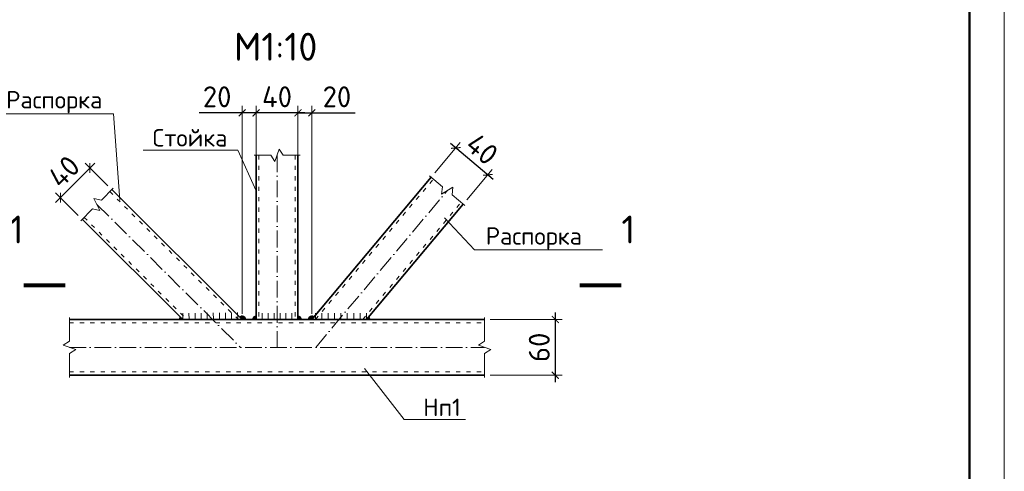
# Model space of a CAD drawing. Header units: millimetres. Extents: x 2842173 to 10151342, y -218675 to 375325.
# Tile 10 of 107: x 2956350 to 2970485, y -146526 to -140050. Entities that reach past the tile are written whole.
import ezdxf
from ezdxf import colors
from ezdxf.entities.mleader import LeaderData, LeaderLine
from ezdxf.enums import TextEntityAlignment as Align
from ezdxf.math import Vec2, Vec3

# ---------------------------------------------------------------- set-up
doc = ezdxf.new("R2010")
doc.units = ezdxf.units.MM
doc.linetypes.add('ACAD_ISO03W100', pattern=[30, 12, -18])
doc.linetypes.add('ACAD_ISO10W100', pattern=[18, 12, -3, 0, -3])
doc.layers.get('Defpoints').update_dxf_attribs({"color": 255})
doc.layers.add('Выноски', color=7, linetype='Continuous')
doc.styles.add('ICOCPEUR', font='isocpeur.ttf')
doc.styles.add('ГОСТ300', font='isocpeur.ttf')
doc.dimstyles.new('ГОСТ 10', dxfattribs={"dimtxt": 300, "dimasz": 100, "dimexe": 100, "dimexo": 80, "dimgap": 80, "dimtad": 1, "dimdec": 0, "dimlfac": 0.1, "dimtxsty": 'ГОСТ300', "dimblk": 'ARCHTICK', "dimcen": 50, "dimdle": 100, "dimadec": 0, "dimazin": 0, "dimtfac": 1, "dimtdec": 0, "dimtmove": 0, "dimatfit": 3, "dimldrblk": 'ARCHTICK', "dimfxl": 200, "dimtfill": 1, "dimlwe": 9, "dimarcsym": 1})

# ---------------------------------------------------------------- blocks, each defined once
blk = doc.blocks.new('*U20')
at = {"lineweight": 9}
blk.add_line((400, 292), (400, -5), dxfattribs=at)
at = {"lineweight": 50}
blk.add_line((395, 287), (395, 0), dxfattribs=at)
blk = doc.blocks.new('_None')
blk = doc.blocks.new('*U279')
at = {"color": 0, "linetype": 'ByBlock', "lineweight": -2}
for p, q in [((-731.1759915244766, 5.821216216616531e-11), (-731.1759915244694, 90.00000000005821)), ((-639.778992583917, 5.093564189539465e-11), (-639.7789925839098, 90.00000000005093)), ((-548.3819936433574, 4.365912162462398e-11), (-548.3819936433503, 90.00000000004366)), ((-456.9849947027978, 3.638260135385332e-11), (-456.9849947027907, 90.00000000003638)), ((-365.5879957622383, 2.910608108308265e-11), (-365.5879957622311, 90.0000000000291)), ((-274.1909968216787, 2.182956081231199e-11), (-274.1909968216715, 90.00000000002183)), ((-182.7939978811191, 1.455304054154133e-11), (-182.793997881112, 90.00000000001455)), ((-91.39699894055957, 7.276520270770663e-12), (-91.39699894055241, 90.00000000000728)), ((0, 0), (7.159788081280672e-12, 90))]:
    blk.add_line(p, q, dxfattribs=at)
blk = doc.blocks.new('*U280')
at = {"color": 0, "linetype": 'ByBlock', "lineweight": -2}
for p, q in [((-599.9999999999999, -4.656872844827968e-10), (-600.0000000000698, 89.99999999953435)), ((-514.2857142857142, -3.99160529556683e-10), (-514.2857142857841, 89.99999999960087)), ((-428.5714285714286, -3.326337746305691e-10), (-428.5714285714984, 89.9999999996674)), ((-342.8571428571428, -2.661070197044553e-10), (-342.8571428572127, 89.99999999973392)), ((-257.1428571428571, -1.995802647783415e-10), (-257.142857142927, 89.99999999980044)), ((-171.4285714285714, -1.330535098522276e-10), (-171.4285714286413, 89.99999999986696)), ((-85.71428571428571, -6.652675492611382e-11), (-85.71428571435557, 89.99999999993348)), ((0, 0), (-6.985860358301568e-11, 90))]:
    blk.add_line(p, q, dxfattribs=at)
blk = doc.blocks.new('*U281')
at = {"color": 0, "linetype": 'ByBlock', "lineweight": -2}
for p, q in [((0, 0), (-0.917153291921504, 89.99532671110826)), ((87.3265887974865, 0.8899558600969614), (86.40943550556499, 90.88528257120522)), ((174.653177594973, 1.779911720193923), (173.7360243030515, 91.77523843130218)), ((261.9797663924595, 2.669867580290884), (261.062613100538, 92.66519429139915)), ((349.306355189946, 3.559823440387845), (348.3892018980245, 93.55515015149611)), ((436.6329439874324, 4.449779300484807), (435.7157906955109, 94.44510601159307)), ((523.9595327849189, 5.339735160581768), (523.0423794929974, 95.33506187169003)), ((611.2861215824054, 6.22969102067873), (610.3689682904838, 96.22501773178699)), ((698.6127103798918, 7.119646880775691), (697.6955570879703, 97.11497359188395)), ((785.9392991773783, 8.009602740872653), (785.0221458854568, 98.00492945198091))]:
    blk.add_line(p, q, dxfattribs=at)
blk = doc.blocks.new('_ArchTick')
at = {"color": 0, "linetype": 'ByBlock', "const_width": 0.15}
blk.add_lwpolyline([(-0.5, -0.5), (0.5, 0.5)], dxfattribs=at)
blk = doc.blocks.new('*D397')
at = {"color": 0, "lineweight": 9, "transparency": 16777216}
for p, q in [((2962309.557032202, -142248.1102408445), (2962675.524799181, -141812.6382949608)), ((2962768.704549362, -142633.9748026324), (2963134.672316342, -142198.5028567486))]:
    blk.add_line(p, q, dxfattribs=at)
at = {"color": 0, "lineweight": -2, "transparency": 16777216}
blk.add_line((2963146.891100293, -142339.3953736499), (2962534.63228228, -141824.8570789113), dxfattribs=at)
at = {"layer": 'Defpoints', "color": 0, "linetype": 'ByBlock', "transparency": 16777216}
for p in [(2962611.187932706, -141889.1939453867), (2962258.087539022, -142309.3547611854), (2962717.235056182, -142695.2193229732)]:
    blk.add_point(p, dxfattribs=at)
at = {"color": 0, "linetype": 'ByBlock', "lineweight": -2, "transparency": 16777216, "xscale": 100, "yscale": 100, "zscale": 100}
for p, rotation in [((2962611.187932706, -141889.1939453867), 139.9565265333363), ((2963070.335449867, -142275.0585071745), 319.9565265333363)]:
    blk.add_blockref('_ArchTick', p, dxfattribs=dict(at, rotation=rotation))
at = {"color": 0, "linetype": 'ByBlock', "lineweight": 9, "transparency": 16777216, "insert": (2962988.736484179, -141906.0482303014), "char_height": 300, "attachment_point": 5, "rotation": 319.9565265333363, "style": 'ГОСТ300', "bg_fill": 3, "box_fill_scale": 1.1, "bg_fill_color": 256, "bg_fill_true_color": 13158600, "bg_fill_transparency": 0}
blk.add_mtext('40', dxfattribs=at)
blk = doc.blocks.new('*D398')
at = {"color": 0, "lineweight": 9, "transparency": 16777216}
for p, q in [((2959743.949788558, -141914.6193047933), (2959743.949788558, -141285.5301396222)), ((2960343.949788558, -141914.6193047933), (2960343.949788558, -141285.5301396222))]:
    blk.add_line(p, q, dxfattribs=at)
at = {"color": 0, "lineweight": -2, "transparency": 16777216}
blk.add_line((2960443.949788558, -141385.5301396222), (2959643.949788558, -141385.5301396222), dxfattribs=at)
at = {"layer": 'Defpoints', "color": 0, "linetype": 'ByBlock', "transparency": 16777216}
for p in [(2959743.949788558, -141385.5301396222), (2959743.949788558, -141994.6193047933), (2960343.949788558, -141994.6193047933)]:
    blk.add_point(p, dxfattribs=at)
at = {"color": 0, "linetype": 'ByBlock', "lineweight": -2, "transparency": 16777216, "xscale": 100, "yscale": 100, "zscale": 100, "rotation": 180}
blk.add_blockref('_ArchTick', (2959743.949788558, -141385.5301396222), dxfattribs=at)
at = {"color": 0, "linetype": 'ByBlock', "lineweight": -2, "transparency": 16777216, "xscale": 100, "yscale": 100, "zscale": 100}
blk.add_blockref('_ArchTick', (2960343.949788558, -141385.5301396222), dxfattribs=at)
at = {"color": 0, "linetype": 'ByBlock', "lineweight": 9, "transparency": 16777216, "insert": (2960043.949788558, -141155.5301396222), "char_height": 300, "attachment_point": 5, "style": 'ГОСТ300', "bg_fill": 3, "box_fill_scale": 1.1, "bg_fill_color": 256, "bg_fill_true_color": 13158600, "bg_fill_transparency": 0}
blk.add_mtext('40', dxfattribs=at)
blk = doc.blocks.new('*D399')
at = {"color": 0, "lineweight": -2, "transparency": 16777216}
blk.add_line((2956865.342475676, -142673.4128991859), (2957429.071397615, -142106.1924748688), dxfattribs=at)
at = {"color": 0, "lineweight": 9, "transparency": 16777216}
for p, q in [((2957613.853943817, -142430.8243709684), (2957287.650715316, -142106.6290732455)), ((2957191.109105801, -142856.1875146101), (2956864.9058773, -142531.9922168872))]:
    blk.add_line(p, q, dxfattribs=at)
at = {"layer": 'Defpoints', "color": 0, "linetype": 'ByBlock', "transparency": 16777216}
for p in [(2957358.579355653, -142177.1211152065), (2957670.596856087, -142487.2180045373), (2957247.852018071, -142912.581148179)]:
    blk.add_point(p, dxfattribs=at)
at = {"color": 0, "linetype": 'ByBlock', "lineweight": -2, "transparency": 16777216, "xscale": 100, "yscale": 100, "zscale": 100}
for p, rotation in [((2957358.579355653, -142177.1211152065), 45.17688476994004), ((2956935.834517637, -142602.4842588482), 225.17688476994)]:
    blk.add_blockref('_ArchTick', p, dxfattribs=dict(at, rotation=rotation))
at = {"color": 0, "linetype": 'ByBlock', "lineweight": 9, "transparency": 16777216, "insert": (2956984.071063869, -142227.6709905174), "char_height": 300, "attachment_point": 5, "rotation": 45.17688476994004, "style": 'ГОСТ300', "bg_fill": 3, "box_fill_scale": 1.1, "bg_fill_color": 256, "bg_fill_true_color": 13158600, "bg_fill_transparency": 0}
blk.add_mtext('40', dxfattribs=at)
blk = doc.blocks.new('*D400')
at = {"color": 0, "lineweight": -2, "transparency": 16777216}
blk.add_line((2964038.530193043, -144249.0395888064), (2964038.530193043, -145249.0395888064), dxfattribs=at)
at = {"color": 0, "lineweight": 9, "transparency": 16777216}
for p, q in [((2963104.147029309, -144349.0395888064), (2964138.530193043, -144349.0395888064)), ((2963104.147029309, -145149.0395888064), (2964138.530193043, -145149.0395888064))]:
    blk.add_line(p, q, dxfattribs=at)
at = {"layer": 'Defpoints', "color": 0, "linetype": 'ByBlock', "transparency": 16777216}
for p in [(2963024.147029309, -144349.0395888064), (2963024.147029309, -145149.0395888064), (2964038.530193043, -145149.0395888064)]:
    blk.add_point(p, dxfattribs=at)
at = {"color": 0, "linetype": 'ByBlock', "lineweight": -2, "transparency": 16777216, "xscale": 100, "yscale": 100, "zscale": 100}
for p, rotation in [((2964038.530193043, -144349.0395888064), 90), ((2964038.530193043, -145149.0395888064), 270)]:
    blk.add_blockref('_ArchTick', p, dxfattribs=dict(at, rotation=rotation))
at = {"color": 0, "linetype": 'ByBlock', "lineweight": 9, "transparency": 16777216, "insert": (2963808.530193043, -144749.0395888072), "char_height": 300, "attachment_point": 5, "rotation": 90, "style": 'ГОСТ300', "bg_fill": 3, "box_fill_scale": 1.1, "bg_fill_color": 256, "bg_fill_true_color": 13158600, "bg_fill_transparency": 0}
blk.add_mtext('60', dxfattribs=at)
blk = doc.blocks.new('*D401')
at = {"color": 0, "lineweight": 9, "transparency": 16777216}
for p, q in [((2959543.949788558, -144269.0395888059), (2959543.949788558, -141285.5301396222)), ((2959743.949788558, -144269.0395888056), (2959743.949788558, -141285.5301396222))]:
    blk.add_line(p, q, dxfattribs=at)
at = {"color": 0, "lineweight": -2, "transparency": 16777216}
for p, q in [((2959543.949788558, -141385.5301396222), (2958923.949788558, -141385.5301396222)), ((2959743.949788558, -141385.5301396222), (2959443.949788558, -141385.5301396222))]:
    blk.add_line(p, q, dxfattribs=at)
at = {"layer": 'Defpoints', "color": 0, "linetype": 'ByBlock', "transparency": 16777216}
for p in [(2959743.949788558, -141385.5301396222), (2959543.949788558, -144349.0395888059), (2959743.949788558, -144349.0395888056)]:
    blk.add_point(p, dxfattribs=at)
at = {"color": 0, "linetype": 'ByBlock', "lineweight": -2, "transparency": 16777216, "xscale": 100, "yscale": 100, "zscale": 100, "rotation": 180}
blk.add_blockref('_ArchTick', (2959543.949788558, -141385.5301396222), dxfattribs=at)
at = {"color": 0, "linetype": 'ByBlock', "lineweight": -2, "transparency": 16777216, "xscale": 100, "yscale": 100, "zscale": 100}
blk.add_blockref('_ArchTick', (2959743.949788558, -141385.5301396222), dxfattribs=at)
at = {"color": 0, "linetype": 'ByBlock', "lineweight": 9, "transparency": 16777216, "insert": (2959183.949788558, -141155.5301396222), "char_height": 300, "attachment_point": 5, "style": 'ГОСТ300', "bg_fill": 3, "box_fill_scale": 1.1, "bg_fill_color": 256, "bg_fill_true_color": 13158600, "bg_fill_transparency": 0}
blk.add_mtext('20', dxfattribs=at)
blk = doc.blocks.new('*D402')
at = {"color": 0, "lineweight": 9, "transparency": 16777216}
for p, q in [((2960343.949788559, -144269.0395888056), (2960343.949788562, -141285.5301396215)), ((2960543.949788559, -144269.0395888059), (2960543.949788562, -141285.5301396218))]:
    blk.add_line(p, q, dxfattribs=at)
at = {"color": 0, "lineweight": -2, "transparency": 16777216}
for p, q in [((2960343.949788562, -141385.5301396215), (2960643.949788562, -141385.5301396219)), ((2960543.949788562, -141385.5301396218), (2961163.949788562, -141385.5301396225))]:
    blk.add_line(p, q, dxfattribs=at)
at = {"layer": 'Defpoints', "color": 0, "linetype": 'ByBlock', "transparency": 16777216}
for p in [(2960343.949788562, -141385.5301396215), (2960343.949788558, -144349.0395888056), (2960543.949788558, -144349.0395888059)]:
    blk.add_point(p, dxfattribs=at)
at = {"color": 0, "linetype": 'ByBlock', "lineweight": -2, "transparency": 16777216, "xscale": 100, "yscale": 100, "zscale": 100}
for p, rotation in [((2960343.949788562, -141385.5301396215), 179.9999999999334), ((2960543.949788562, -141385.5301396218), 359.9999999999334)]:
    blk.add_blockref('_ArchTick', p, dxfattribs=dict(at, rotation=rotation))
at = {"color": 0, "linetype": 'ByBlock', "lineweight": 9, "transparency": 16777216, "insert": (2960903.949788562, -141155.5301396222), "char_height": 300, "attachment_point": 5, "style": 'ГОСТ300', "bg_fill": 3, "box_fill_scale": 1.1, "bg_fill_color": 256, "bg_fill_true_color": 13158600, "bg_fill_transparency": 0}
blk.add_mtext('20', dxfattribs=at)

msp = doc.modelspace()

# ---------------------------------------------------------------- hatches: boundary and pattern name
at = {"linetype": 'ByBlock', "lineweight": 9}
h = msp.add_hatch(color=0, dxfattribs=at)
edge = h.paths.add_edge_path()
edge.add_line((2958686.114420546, -144341.9903846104), (2958657.742964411, -144313.7935678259))
edge.add_arc((2958684.948452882, -144345.6335948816), 41.87989882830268, 130.5120013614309, 184.6648834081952)
edge.add_line((2958643.20728458, -144349.0395888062), (2958683.20728458, -144349.0395888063))
edge.add_line((2958683.20728458, -144349.0395888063), (2958686.114420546, -144341.9903846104))
h = msp.add_hatch(color=0, dxfattribs=at)
edge = h.paths.add_edge_path()
edge.add_line((2959553.94977916, -144349.0532989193), (2959593.949741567, -144349.1081393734))
edge.add_arc((2959545.186497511, -144346.0466477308), 48.85925400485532, 356.4075272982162, 498.6908042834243)
edge.add_line((2959508.485468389, -144313.7935678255), (2959536.856924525, -144341.9903846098))
edge.add_line((2959536.856924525, -144341.9903846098), (2959553.94977916, -144349.0532989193))
h = msp.add_hatch(color=0, dxfattribs=at)
edge = h.paths.add_edge_path()
edge.add_line((2959743.949788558, -144339.0395888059), (2959743.949788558, -144299.0395888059))
edge.add_arc((2959739.444886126, -144344.5346863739), 45.71759014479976, 84.34503376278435, 185.65496623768)
edge.add_line((2959693.949788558, -144349.0395888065), (2959733.949788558, -144349.039588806))
edge.add_line((2959733.949788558, -144349.039588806), (2959743.949788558, -144339.0395888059))
h = msp.add_hatch(color=0, dxfattribs=at)
edge = h.paths.add_edge_path()
edge.add_line((2960353.949788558, -144349.039588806), (2960393.949788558, -144349.0395888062))
edge.add_arc((2960348.454690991, -144344.5346863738), 45.71759014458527, 354.3450337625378, 455.6549662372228)
edge.add_line((2960343.949788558, -144299.0395888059), (2960343.949788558, -144339.0395888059))
edge.add_line((2960343.949788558, -144339.0395888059), (2960353.949788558, -144349.039588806))
h = msp.add_hatch(color=0, dxfattribs=at)
edge = h.paths.add_edge_path()
edge.add_line((2961337.373929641, -144349.2082746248), (2961377.368238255, -144349.8830178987))
edge.add_arc((2961335.246674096, -144345.4532518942), 42.35385453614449, 353.9964869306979, 414.9934952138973)
edge.add_line((2961359.543785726, -144310.7617635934), (2961333.809039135, -144341.3840237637))
edge.add_line((2961333.809039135, -144341.3840237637), (2961337.373929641, -144349.2082746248))

# ---------------------------------------------------------------- linework, layer by layer
at = {"color": 0, "linetype": 'ByBlock', "lineweight": 35, "ltscale": 20}
for p, q in [((2959743.949788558, -141994.6193047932), (2959743.949788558, -144349.0395888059)), ((2960343.949788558, -141994.6193047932), (2960343.949788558, -144349.0395888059)), ((2960543.949788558, -144349.0395888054), (2962258.087539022, -142309.3547611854)), ((2957670.596856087, -142487.2180045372), (2959543.949788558, -144349.0395888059)), ((2961327.375352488, -144349.0395888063), (2962717.235056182, -142695.2193229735)), ((2957247.852018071, -142912.5811481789), (2958693.20728458, -144349.0395888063)), ((2957063.752547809, -144349.0395888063), (2963024.147029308, -144349.0395888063)), ((2957063.752547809, -145149.0395888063), (2963024.147029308, -145149.0395888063))]:
    msp.add_line(p, q, dxfattribs=at)
at = {"color": 0, "linetype": 'ACAD_ISO03W100', "lineweight": 5, "ltscale": 5}
for p, q in [((2959783.949788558, -141994.6193047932), (2959783.949788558, -144349.0395888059)), ((2960303.949788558, -141994.6193047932), (2960303.949788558, -144349.0395888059)), ((2960596.199360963, -144349.0395888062), (2962288.709799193, -142335.0895077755)), ((2957642.400039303, -142515.5894606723), (2959487.205794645, -144349.0395888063)), ((2961275.125780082, -144349.0395888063), (2962686.612796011, -142669.4845763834)), ((2957276.048834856, -142884.2096920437), (2958749.951278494, -144349.0395888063)), ((2957063.752547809, -144399.0395888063), (2963024.147029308, -144399.0395888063)), ((2957063.752547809, -145099.0395888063), (2963024.147029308, -145099.0395888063))]:
    msp.add_line(p, q, dxfattribs=at)
at = {"color": 164, "linetype": 'ACAD_ISO10W100', "lineweight": 9, "ltscale": 20}
for p, q in [((2960043.949788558, -141994.6193047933), (2960043.949788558, -144749.0395888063)), ((2960599.346183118, -144749.0395888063), (2962487.333149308, -142502.488301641)), ((2957459.015096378, -142699.4841065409), (2959521.264672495, -144749.0395888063)), ((2957063.752547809, -144749.0395888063), (2963024.147029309, -144749.0395888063))]:
    msp.add_line(p, q, dxfattribs=at)
at = {"color": 0, "linetype": 'ByBlock', "lineweight": 9}
for points in [[(2960373.949788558, -141994.6193047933), (2960133.949788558, -141994.6193047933), (2960073.949788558, -141904.6193047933), (2960013.949788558, -142084.6193047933), (2959953.949788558, -141994.6193047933), (2959713.949788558, -141994.6193047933)], [(2962740.201751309, -142714.5203829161), (2962556.561382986, -142560.1902219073), (2962568.531172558, -142452.6880166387), (2962406.791422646, -142551.8860675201), (2962418.761212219, -142444.3838622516), (2962235.120843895, -142290.0537012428)], [(2957226.704405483, -142933.8597402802), (2957395.781599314, -142763.735352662), (2957501.912600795, -142784.6210062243), (2957416.536273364, -142615.1781464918), (2957522.667274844, -142636.0638000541), (2957691.744468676, -142465.939412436)], [(2957063.752547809, -145179.0395888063), (2957063.752547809, -144839.0395888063), (2957153.752547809, -144779.0395888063), (2956973.752547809, -144719.0395888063), (2957063.752547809, -144659.0395888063), (2957063.752547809, -144319.0395888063)], [(2963024.147029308, -145179.0395888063), (2963024.147029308, -144839.0395888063), (2963114.147029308, -144779.0395888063), (2962934.147029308, -144719.0395888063), (2963024.147029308, -144659.0395888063), (2963024.147029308, -144319.0395888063)]]:
    msp.add_lwpolyline(points, dxfattribs=at)
for points, format in [([(2964387.332077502, -143858.7337439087, 60, 60, 0), (2964987.332077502, -143858.7337439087, 60, 60, 0), (2964787.332077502, -143858.7337439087, 0, 80, 0), (2964787.332077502, -143458.7337439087, 0, 0, 0), (2964787.332077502, -142858.7337439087, 0, 0, 0)], "xyseb"), ([(2958686.114420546, -144341.9903846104), (2958657.742964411, -144313.7935678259, 0.2407843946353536), (2958643.20728458, -144349.0395888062), (2958683.20728458, -144349.0395888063), (2958686.114420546, -144341.9903846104)], "xyb"), ([(2959553.94977916, -144349.0532989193), (2959593.949741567, -144349.1081393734, 0.7151596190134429), (2959508.485468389, -144313.7935678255), (2959536.856924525, -144341.9903846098), (2959553.94977916, -144349.0532989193)], "xyb"), ([(2959743.949788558, -144339.0395888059), (2959743.949788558, -144299.0395888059, 0.4732848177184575), (2959693.949788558, -144349.0395888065), (2959733.949788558, -144349.039588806), (2959743.949788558, -144339.0395888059)], "xyb"), ([(2960353.949788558, -144349.039588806), (2960393.949788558, -144349.0395888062, 0.4732848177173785), (2960343.949788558, -144299.0395888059), (2960343.949788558, -144339.0395888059), (2960353.949788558, -144349.039588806)], "xyb"), ([(2961337.373929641, -144349.2082746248), (2961377.368238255, -144349.8830178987, 0.2726172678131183), (2961359.543785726, -144310.7617635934), (2961333.809039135, -144341.3840237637), (2961337.373929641, -144349.2082746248)], "xyb")]:
    msp.add_lwpolyline(points, format=format, dxfattribs=at)

# ---------------------------------------------------------------- block references
at = {"color": 0, "ltscale": 30, "xscale": 100, "yscale": 100, "zscale": 100}
msp.add_blockref('*U20', (2930484.712351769, -158775.1806095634), dxfattribs=at)
at = {"color": 0, "linetype": 'ByBlock', "lineweight": 9}
for name, p in [('*U281', (2958693.20728458, -144349.0395888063)), ('*U280', (2960343.949788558, -144349.0395888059)), ('*U279', (2961327.375352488, -144349.0395888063))]:
    msp.add_blockref(name, p, dxfattribs=at)

# ---------------------------------------------------------------- texts
at = {"color": 0, "linetype": 'ByBlock', "lineweight": 9, "style": 'ГОСТ300'}
msp.add_text('1', height=400, dxfattribs=at).set_placement((2956405.470603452, -143258.7337439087), align=Align.RIGHT)
msp.add_text('1', height=400, dxfattribs=at).set_placement((2964987.332077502, -143258.7337439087))
at = {"color": 0, "linetype": 'ByBlock', "lineweight": 9, "insert": (2960024.749160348, -140437.0971444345), "char_height": 400, "width": 1827.009135, "attachment_point": 5, "style": 'ГОСТ300'}
msp.add_mtext('М1:10', dxfattribs=at)

# ---------------------------------------------------------------- leaders
at = {"layer": 'Выноски', "color": 147, "linetype": 'ByBlock', "lineweight": 9}
ml = msp.add_multileader_mtext('Standard', dxfattribs=at)
ml.set_content('Распорка ', color=147, style='ICOCPEUR')
ml.set_leader_properties(color=256, lineweight=15)
ml.set_arrow_properties(name='NONE')
ml.build(insert=Vec2(0, 0))
ml.multileader.update_dxf_attribs({"text_left_attachment_type": 6, "text_right_attachment_type": 6, "dogleg_length": 50, "arrow_head_size": 100})
ctx = ml.context
ctx.base_point, ctx.char_height, ctx.arrow_head_size, ctx.landing_gap_size, ctx.plane_origin = Vec3(2962931.006732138, -143351.6983389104), 250, 100, 100, Vec3(2962635.011811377, -142835.7574219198)
ctx.left_attachment, ctx.right_attachment, ctx.text_align_type = 6, 6, 1
notes = []
notes.append((ctx, [(0, (1, 1, 0), (2962881.006732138, -143351.6983389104), (1, 0), 50, [(0, [(2962449.460598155, -142889.3537886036)], 0, [])])]))
ctx.mtext.insert, ctx.mtext.alignment, ctx.mtext.flow_direction = Vec3(2963731.006732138, -143026.6983389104), 2, 5
ml = msp.add_multileader_mtext('Standard', dxfattribs=at)
ml.set_content(' Нп1', color=147, style='ICOCPEUR')
ml.set_leader_properties(color=256, lineweight=15)
ml.set_arrow_properties(name='NONE')
ml.build(insert=Vec2(0, 0))
ml.multileader.update_dxf_attribs({"text_left_attachment_type": 6, "text_right_attachment_type": 6, "dogleg_length": 50, "arrow_head_size": 100})
ctx = ml.context
ctx.base_point, ctx.char_height, ctx.arrow_head_size, ctx.landing_gap_size, ctx.plane_origin = Vec3(2961920.009487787, -145783.7063113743), 250, 100, 100, Vec3(2961389.164196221, -146788.4994889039)
ctx.left_attachment, ctx.right_attachment, ctx.text_align_type = 6, 6, 1
notes.append((ctx, [(0, (1, 1, 0), (2961870.009487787, -145783.7063113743), (1, 0), 50, [(0, [(2961301.181025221, -145051.5581829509)], 0, [])])]))
ctx.mtext.insert, ctx.mtext.alignment, ctx.mtext.flow_direction = Vec3(2962332.509487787, -145483.7063113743), 2, 5
for ctx, leaders in notes:
    for number, flags, end, landing, length, lines in leaders:
        leader = LeaderData()
        leader.index, (leader.has_last_leader_line, leader.has_dogleg_vector, leader.attachment_direction) = number, flags
        leader.last_leader_point, leader.dogleg_vector, leader.dogleg_length = Vec3(end), Vec3(landing), length
        for number, points, colour, breaks in lines:
            line = LeaderLine()
            line.index, line.vertices, line.color, line.breaks = number, Vec3.list(points), colors.encode_raw_color(colour), breaks
            leader.lines.append(line)
        ctx.leaders.append(leader)

# ---------------------------------------------------------------- next in the draw order: dimensions: what is measured, and where the dimension line sits
at = {"color": 0, "linetype": 'ByBlock', "lineweight": 9}
dim = msp.add_linear_dim(base=(2959743.949788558, -141385.5301396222), p1=(2960343.949788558, -141994.6193047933), p2=(2959743.949788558, -141994.6193047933), text='40', dimstyle='ГОСТ 10', dxfattribs=at)
dim.commit()
dim.dimension.update_dxf_attribs({"geometry": '*D398', "text_midpoint": (2960043.949788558, -141155.5301396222)})
for p1, p2, distance, text, picture, middle in [((2962717.235056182, -142695.2193229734), (2962258.087539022, -142309.3547611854), -548.8305741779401, '40', '*D397', (2962988.736484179, -141906.0482303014)), ((2957247.852018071, -142912.5811481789), (2957670.596856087, -142487.2180045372), 439.90340002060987, '40', '*D399', (2956984.071063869, -142227.6709905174)), ((2963024.147029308, -144349.0395888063), (2963024.147029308, -145149.0395888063), 1014.3831637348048, '60', '*D400', (2963808.530193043, -144749.0395888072))]:
    dim = msp.add_aligned_dim(p1=p1, p2=p2, distance=distance, text=text, dimstyle='ГОСТ 10', dxfattribs=at)
    dim.commit()
    dim.dimension.update_dxf_attribs({"geometry": picture, "text_midpoint": middle})

# ---------------------------------------------------------------- next in the draw order: linework, layer by layer
msp.add_lwpolyline([(2957005.470603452, -143858.7337439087, 60, 60, 0), (2956405.470603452, -143858.7337439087, 60, 60, 0), (2956605.470603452, -143858.7337439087, 0, 80, 0), (2956605.470603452, -143458.7337439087, 0, 0, 0), (2956605.470603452, -142858.7337439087, 0, 0, 0)], format="xyseb", dxfattribs=at)

# ---------------------------------------------------------------- next in the draw order: dimensions: what is measured, and where the dimension line sits
for base, p1, p2, angle, picture, middle in [((2959743.949788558, -141385.5301396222), (2959543.949788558, -144349.0395888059), (2959743.949788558, -144349.0395888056), 8.337633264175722e-11, '*D401', (2959183.949788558, -141385.5301396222)), ((2960343.949788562, -141385.5301396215), (2960543.949788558, -144349.0395888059), (2960343.949788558, -144349.0395888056), 179.9999999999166, '*D402', (2960903.949788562, -141385.5301396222))]:
    dim = msp.add_linear_dim(base=base, p1=p1, p2=p2, angle=angle, dimstyle='ГОСТ 10', dxfattribs=at)
    dim.commit()
    dim.dimension.update_dxf_attribs({"geometry": picture, "text_midpoint": middle, "dimtype": 161})

# ---------------------------------------------------------------- next in the draw order: leaders
at = {"layer": 'Выноски', "color": 147, "linetype": 'ByBlock', "lineweight": 9}
ml = msp.add_multileader_mtext('Standard', dxfattribs=at)
ml.set_content('Распорка ', color=147, style='ICOCPEUR')
ml.set_leader_properties(color=256, lineweight=15)
ml.set_arrow_properties(name='NONE')
ml.build(insert=Vec2(0, 0))
ml.multileader.update_dxf_attribs({"text_left_attachment_type": 6, "text_right_attachment_type": 6, "dogleg_length": 50, "arrow_head_size": 100})
ctx = ml.context
ctx.base_point, ctx.char_height, ctx.arrow_head_size, ctx.landing_gap_size, ctx.plane_origin = Vec3(2956045.247654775, -141397.9865479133), 250, 100, 100, Vec3(2955268.060261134, -142835.7574219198)
ctx.left_attachment, ctx.right_attachment, ctx.text_align_type = 6, 6, 1
notes = []
notes.append((ctx, [(1, (1, 1, 0), (2957695.247654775, -141397.9865479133), (-1, 0), 50, [(0, [(2957785.733991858, -142637.3457577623)], 0, [])])]))
ctx.mtext.insert, ctx.mtext.alignment, ctx.mtext.flow_direction = Vec3(2956845.247654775, -141072.9865479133), 2, 5
for ctx, leaders in notes:
    for number, flags, end, landing, length, lines in leaders:
        leader = LeaderData()
        leader.index, (leader.has_last_leader_line, leader.has_dogleg_vector, leader.attachment_direction) = number, flags
        leader.last_leader_point, leader.dogleg_vector, leader.dogleg_length = Vec3(end), Vec3(landing), length
        for number, points, colour, breaks in lines:
            line = LeaderLine()
            line.index, line.vertices, line.color, line.breaks = number, Vec3.list(points), colors.encode_raw_color(colour), breaks
            leader.lines.append(line)
        ctx.leaders.append(leader)

# ---------------------------------------------------------------- next in the draw order: hatches: boundary and pattern name
at = {"linetype": 'ByBlock', "lineweight": 9}
h = msp.add_hatch(color=0, dxfattribs=at)
edge = h.paths.add_edge_path()
edge.add_line((2960533.949797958, -144349.0532989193), (2960493.949835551, -144349.1081393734))
edge.add_arc((2960542.713079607, -144346.0466477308), 48.85925400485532, 41.30919571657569, 183.5924727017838, ccw=False)
edge.add_line((2960579.414108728, -144313.7935678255), (2960551.042652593, -144341.9903846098))
edge.add_line((2960551.042652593, -144341.9903846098), (2960533.949797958, -144349.0532989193))

# ---------------------------------------------------------------- next in the draw order: linework, layer by layer
at = {"color": 0, "linetype": 'ByBlock', "lineweight": 9}
msp.add_lwpolyline([(2960533.949797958, -144349.0532989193), (2960493.949835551, -144349.1081393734, -0.7151596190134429), (2960579.414108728, -144313.7935678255), (2960551.042652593, -144341.9903846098), (2960533.949797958, -144349.0532989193)], format="xyb", dxfattribs=at)

# ---------------------------------------------------------------- next in the draw order: leaders
at = {"layer": 'Выноски', "color": 147, "linetype": 'ByBlock', "lineweight": 9}
ml = msp.add_multileader_mtext('Standard', dxfattribs=at)
ml.set_content('Стойка', color=147, style='ICOCPEUR')
ml.set_leader_properties(color=256, lineweight=15)
ml.set_arrow_properties(name='NONE')
ml.build(insert=Vec2(0, 0))
ml.multileader.update_dxf_attribs({"text_left_attachment_type": 6, "text_right_attachment_type": 6, "dogleg_length": 50, "arrow_head_size": 100})
ctx = ml.context
ctx.base_point, ctx.char_height, ctx.arrow_head_size, ctx.landing_gap_size, ctx.plane_origin = Vec3(2958157.375838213, -141918.9233780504), 250, 100, 100, Vec3(2957428.114129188, -142053.9021929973)
ctx.left_attachment, ctx.right_attachment, ctx.text_align_type = 6, 6, 1
notes = []
notes.append((ctx, [(1, (1, 1, 0), (2959482.375838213, -141918.9233780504), (-1, 0), 50, [(0, [(2959743.949788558, -142502.3146833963)], 0, [])])]))
ctx.mtext.insert, ctx.mtext.alignment, ctx.mtext.flow_direction = Vec3(2958794.875838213, -141618.9233780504), 2, 5
for ctx, leaders in notes:
    for number, flags, end, landing, length, lines in leaders:
        leader = LeaderData()
        leader.index, (leader.has_last_leader_line, leader.has_dogleg_vector, leader.attachment_direction) = number, flags
        leader.last_leader_point, leader.dogleg_vector, leader.dogleg_length = Vec3(end), Vec3(landing), length
        for number, points, colour, breaks in lines:
            line = LeaderLine()
            line.index, line.vertices, line.color, line.breaks = number, Vec3.list(points), colors.encode_raw_color(colour), breaks
            leader.lines.append(line)
        ctx.leaders.append(leader)

doc.saveas('drawing.dxf')
